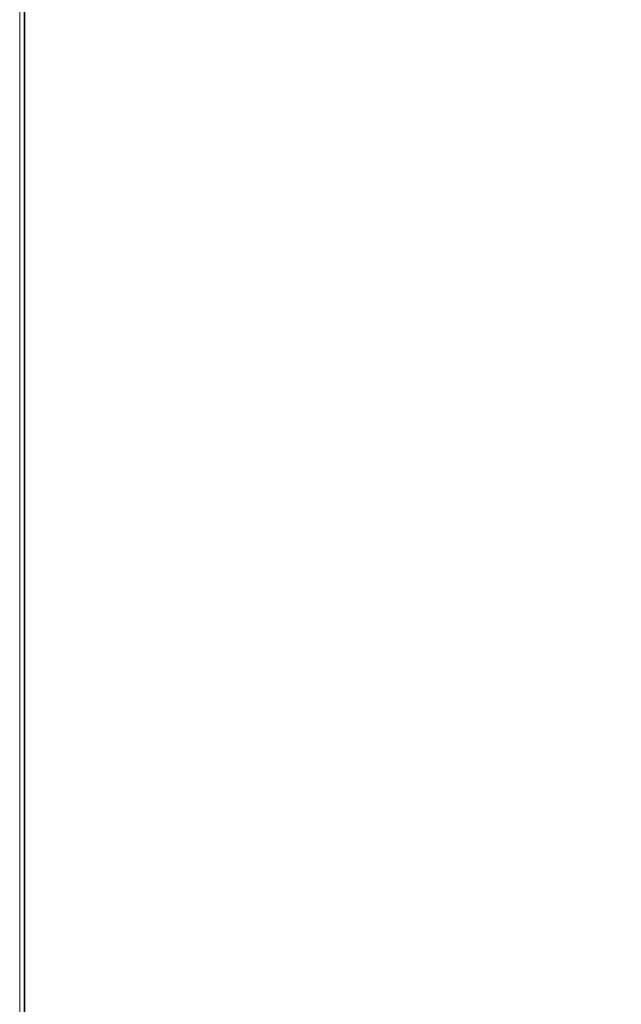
# Model space of a CAD drawing. Header units: millimetres. Extents: x 4 to 1188, y 1 to 840.
# Tile 47 of 203: x 329 to 384, y 342 to 431. Entities that reach past the tile are written whole.
import ezdxf

# ---------------------------------------------------------------- set-up
doc = ezdxf.new("R2010")
doc.units = ezdxf.units.MM
doc.layers.add('1', color=7, linetype='Continuous')
doc.styles.add('Arial Unicode MS', font='Arial Unicode MS')
doc.dimstyles.get("Standard").update_dxf_attribs({"dimtxt": 0.18, "dimasz": 0.18, "dimexe": 0.18, "dimexo": 0.0625, "dimgap": 0.09, "dimtad": 0, "dimtih": 1, "dimtoh": 1, "dimdec": 4, "dimzin": 0, "dimdsep": 46, "dimtxsty": 'Standard', "dimcen": 0.09, "dimadec": 0, "dimazin": 0, "dimtfac": 1, "dimtdec": 4, "dimtofl": 0, "dimtmove": 0, "dimatfit": 3, "dimfxl": 0, "dimtolj": 1, "dimtzin": 0, "dimarcsym": 0})

# ---------------------------------------------------------------- blocks, each defined once
blk = doc.blocks.new('_U16')
at = {"layer": '1', "color": 18, "lineweight": 35}
for p, q in [((404.573, 539.123), (458.335, 539.123)), ((456.335, 539.123), (456.335, 282.024)), ((425.974, 282.024), (458.335, 282.024))]:
    blk.add_line(p, q, dxfattribs=at)
at = {"layer": '1', "color": 18, "lineweight": 70}
for points in [[(456.335, 539.123), (457.111, 535.623), (455.559, 535.623)], [(456.335, 282.024), (455.559, 285.524), (457.111, 285.524)]]:
    blk.add_solid(points, dxfattribs=at)
at = {"layer": '1', "color": 18, "linetype": 'Continuous', "lineweight": 13, "insert": (454.265, 400.016), "char_height": 5, "attachment_point": 7, "rotation": 90, "line_spacing_factor": 1.047437, "style": 'Arial Unicode MS'}
blk.add_mtext('\\fArial Unicode MS|b0|i0;\\W1.0000;{\\H1.21x;(}1800{\\H1.21x;)}', dxfattribs=at)

msp = doc.modelspace()

# ---------------------------------------------------------------- linework, layer by layer
at = {"layer": '1', "color": 154, "linetype": 'Continuous', "lineweight": 13}
msp.add_line((329.3457, 306.9805), (329.3457, 536.2662), dxfattribs=at)
at = {"layer": '1', "color": 154, "linetype": 'Continuous', "lineweight": 35}
msp.add_line((329.7743, 536.2662), (329.7743, 306.9805), dxfattribs=at)

# ---------------------------------------------------------------- dimensions: what is measured, and where the dimension line sits
at = {"layer": '1', "color": 18, "linetype": 'Continuous', "lineweight": 13}
dim = msp.add_linear_dim(base=(456.3352, 282.0239), p1=(367.888, 539.1234), p2=(414.26, 282.0239), angle=90, dimstyle='Standard', override={"dimtxt": 5, "dimasz": 3.5, "dimexe": 2, "dimexo": 1, "dimgap": 2.5, "dimtad": 1, "dimtih": 0, "dimtoh": 0, "dimdec": 0, "dimlfac": 7, "dimzin": 8, "dimdsep": 44, "dimlunit": 2, "dimpost": '(<>)', "dimtxsty": 'Arial Unicode MS', "dimsah": 1, "dimse1": 0, "dimse2": 0, "dimsd1": 0, "dimsd2": 0, "dimclrd": 18, "dimclre": 18, "dimclrt": 18, "dimtm": -0.1, "dimtfac": 0.4, "dimtdec": 2, "dimtofl": 1, "dimtmove": 0, "dimtzin": 8, "dimlwd": 35, "dimlwe": 35}, dxfattribs=at)
dim.commit()
dim.dimension.update_dxf_attribs({"geometry": '_U16', "text_midpoint": (456.3352, 410.5737), "dimtype": 160})

doc.saveas('drawing.dxf')
